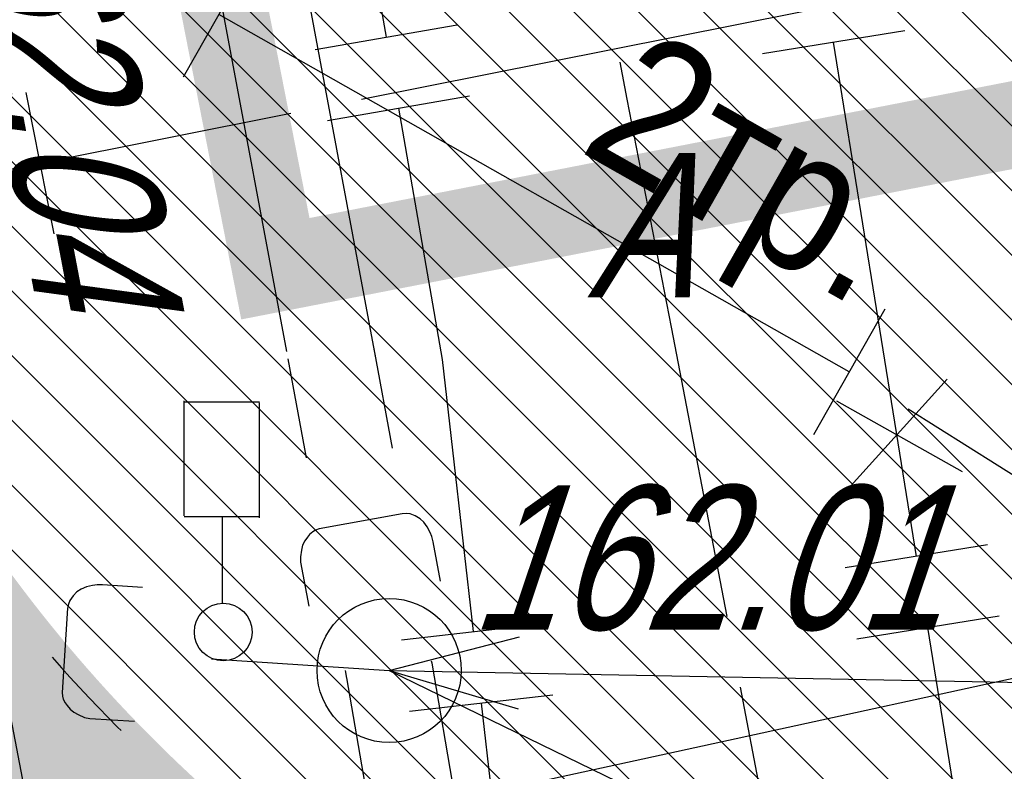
# Model space of a CAD drawing. Header units: millimetres. Extents: x 4385 to 11928, y 17253 to 36963.
# Tile 29 of 256: x 5884.79 to 5891.62, y 18439.44 to 18444.66. Entities that reach past the tile are written whole.
import ezdxf

# ---------------------------------------------------------------- set-up
doc = ezdxf.new("R2010")
doc.units = ezdxf.units.MM
for name, color, linetype, lineweight in [('Геоподоснова_34179-21 от 9.08.21$0$Водопровод', 7, 'Continuous', 25), ('Геоподоснова_34179-21 от 9.08.21$0$Водосток', 7, 'Continuous', 25), ('Геоподоснова_34179-21 от 9.08.21$0$Газопровод', 7, 'Continuous', 25), ('Геоподоснова_34179-21 от 9.08.21$0$Граница улицы', 7, 'Continuous', 25), ('Геоподоснова_34179-21 от 9.08.21$0$Кабель Мосэнерго', 7, 'Continuous', 25), ('Геоподоснова_34179-21 от 9.08.21$0$Канализация самотёчная', 7, 'Continuous', 25), ('Геоподоснова_34179-21 от 9.08.21$0$Колодцы', 7, 'Continuous', 25), ('Геоподоснова_34179-21 от 9.08.21$0$Светофоры', 7, 'Continuous', 25)]:
    doc.layers.add(name, color=color, linetype=linetype, lineweight=lineweight)
doc.layers.add('ГП_граница_аренд_зем_500', color=7, linetype='Continuous', true_color=0x000000)
for name, color, linetype, lineweight, true_color, transparency in [('ГП_дороги_штриховка_сущ', 7, 'Continuous', 0, 0xc8d0d0, 0.6), ('ГП_озел_штриховка_сущ', 7, 'Continuous', 0, 0x829556, 0.6), ('ГП_тротуары_штриховка_сущ', 7, 'Continuous', 0, 0xba8573, 0.6)]:
    doc.layers.add(name, color=color, linetype=linetype, lineweight=lineweight, true_color=true_color, transparency=transparency)
doc.styles.add('Геоподоснова_34179-21 от 9.08.21$0$Style-RUSSIAN_1251', font='RUSSIAN_1251.shx')
doc.styles.add('Геоподоснова_34179-21 от 9.08.21$0$Style-RUSSIAN_1251 I 0.32289', font='RUSSIAN_1251.shx', dxfattribs={"oblique": 18.5})

# ---------------------------------------------------------------- blocks, each defined once
blk = doc.blocks.new('Геоподоснова_34179-21 от 9.08.21$0$KOLOD_3')
at = {"layer": 'Геоподоснова_34179-21 от 9.08.21$0$Колодцы', "color": 7, "linetype": 'Continuous', "lineweight": 25}
blk.add_arc((0, 0), 0.5, 0, 359.999994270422, dxfattribs=at)
blk = doc.blocks.new('Геоподоснова_34179-21 от 9.08.21$0$DORZN1_3')
at = {"layer": 'Геоподоснова_34179-21 от 9.08.21$0$Светофоры', "color": 7, "linetype": 'Continuous', "lineweight": 25}
for p, q in [((-0.2699999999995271, 0.8060000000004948), (-0.2699999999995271, 1.602999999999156)), ((-0.2699999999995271, 1.598000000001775), (0.2520000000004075, 1.598000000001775)), ((0.2520000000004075, 0.7920000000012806), (0.2520000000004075, 1.588999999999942)), ((-0.2699999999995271, 0.8009999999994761), (0.248000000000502, 0.8009999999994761)), ((-0.003999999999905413, 0.2000000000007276), (-0.003999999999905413, 0.8009999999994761))]:
    blk.add_line(p, q, dxfattribs=at)
blk.add_arc((0, 0), 0.2, 0, 359.999994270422, dxfattribs=at)
blk = doc.blocks.new('Геоподоснова_34179-21 от 9.08.21$0$msdElementTypeLineString_105')
at = {"layer": 'Геоподоснова_34179-21 от 9.08.21$0$Граница улицы', "color": 7, "linetype": 'Continuous', "lineweight": 25, "flags": 128}
blk.add_lwpolyline([(2.173515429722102, 3.322581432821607), (2.238972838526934, 3.247452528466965), (2.29821317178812, 3.183218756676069), (2.43084423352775, 3.03940806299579), (2.628518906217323, 2.836869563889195), (2.653601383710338, 2.812582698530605)], dxfattribs=at)
blk = doc.blocks.new('Геоподоснова_34179-21 от 9.08.21$0$msdElementTypeLineString_149')
at = {"layer": 'Геоподоснова_34179-21 от 9.08.21$0$Газопровод', "color": 1, "linetype": 'Continuous', "lineweight": 25}
for p, q in [((24.26746086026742, 7.939432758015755), (24.9366872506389, 8.683315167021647)), ((24.17007705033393, 8.531480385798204), (25.04202183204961, 8.041903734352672)), ((20.82035612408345, 5.034030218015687), (20.37071100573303, 4.140838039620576)), ((20.23331801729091, 4.909972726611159), (21.00670287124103, 4.275070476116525))]:
    blk.add_line(p, q, dxfattribs=at)
blk = doc.blocks.new('Геоподоснова_34179-21 от 9.08.21$0$msdElementTypeLineString_150')
at = {"layer": 'Геоподоснова_34179-21 от 9.08.21$0$Газопровод', "color": 16, "linetype": 'Continuous', "lineweight": 25}
for p, q in [((24.81773046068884, 7.545364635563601), (24.52900000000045, 9.337999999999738)), ((25.31136850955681, 7.62487235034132), (24.32409241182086, 7.465856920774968)), ((25.39087622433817, 7.13123430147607), (24.40360012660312, 6.972218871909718))]:
    blk.add_line(p, q, dxfattribs=at)
at = {"layer": 'Геоподоснова_34179-21 от 9.08.21$0$Газопровод', "color": 16, "linetype": 'Continuous', "lineweight": 25, "flags": 128}
blk.add_lwpolyline([(22.99333621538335, 5.175314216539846), (25.12800000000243, 5.619000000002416), (24.89723817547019, 7.051726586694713)], dxfattribs=at)
blk = doc.blocks.new('Геоподоснова_34179-21 от 9.08.21$0$msdElementTypeMultiLine_4')
at = {"layer": 'Геоподоснова_34179-21 от 9.08.21$0$Газопровод', "color": 16, "linetype": 'Continuous', "lineweight": 25}
blk.add_blockref('Геоподоснова_34179-21 от 9.08.21$0$msdElementTypeLineString_150', (0, 0), dxfattribs=at)
at = {"layer": 'Геоподоснова_34179-21 от 9.08.21$0$Газопровод', "color": 1, "linetype": 'Continuous', "lineweight": 25}
blk.add_blockref('Геоподоснова_34179-21 от 9.08.21$0$msdElementTypeLineString_149', (0.0929999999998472, 0.0930000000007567), dxfattribs=at)
blk = doc.blocks.new('Геоподоснова_34179-21 от 9.08.21$0$msdElementTypeLineString_161')
at = {"layer": 'Геоподоснова_34179-21 от 9.08.21$0$Канализация самотёчная', "color": 16, "linetype": 'Continuous', "lineweight": 25}
blk.add_line((0, 16.64800000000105), (1.465420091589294, 9.060485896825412), dxfattribs=at)
blk = doc.blocks.new('Геоподоснова_34179-21 от 9.08.21$0$msdElementTypeMultiLine_14')
at = {"layer": 'Геоподоснова_34179-21 от 9.08.21$0$Канализация самотёчная', "color": 16, "linetype": 'Continuous', "lineweight": 25}
blk.add_blockref('Геоподоснова_34179-21 от 9.08.21$0$msdElementTypeLineString_161', (0.5060000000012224, 0.5059999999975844), dxfattribs=at)
blk = doc.blocks.new('Геоподоснова_34179-21 от 9.08.21$0$msdElementTypeLineString_163')
at = {"layer": 'Геоподоснова_34179-21 от 9.08.21$0$Водосток', "color": 30, "linetype": 'Continuous', "lineweight": 25}
for p, q in [((0.0007728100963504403, 2.177027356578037), (0.1273711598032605, 1.48857048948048)), ((0.3986533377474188, 0.01330577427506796), (0.4010529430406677, 0.0002564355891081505))]:
    blk.add_line(p, q, dxfattribs=at)
blk = doc.blocks.new('Геоподоснова_34179-21 от 9.08.21$0$msdElementTypeLineString_164')
at = {"layer": 'Геоподоснова_34179-21 от 9.08.21$0$Водосток', "color": 30, "linetype": 'Continuous', "lineweight": 25}
for p, q in [((0.0002271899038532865, 2.217972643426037), (0.1268255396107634, 1.529515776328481)), ((0.3981077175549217, 0.05425106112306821), (0.4079470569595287, 0.0007435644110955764))]:
    blk.add_line(p, q, dxfattribs=at)
blk = doc.blocks.new('Геоподоснова_34179-21 от 9.08.21$0$msdElementTypeMultiLine_15')
at = {"layer": 'Геоподоснова_34179-21 от 9.08.21$0$Водосток', "color": 30, "linetype": 'Continuous', "lineweight": 25, "flags": 128}
blk.add_lwpolyline([(1.226113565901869, 1.085879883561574), (1.175906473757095, 1.358912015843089), (1.166596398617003, 1.396857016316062), (1.154433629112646, 1.424946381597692), (1.13568381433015, 1.463488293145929), (1.110995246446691, 1.496272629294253), (1.08571023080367, 1.519616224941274), (1.051815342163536, 1.539043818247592), (1.016494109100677, 1.553543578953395), (0.9881748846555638, 1.555334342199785), (0.9602706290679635, 1.554868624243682), (0.3849393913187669, 1.449072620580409), (0.3609510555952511, 1.439995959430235), (0.3418900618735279, 1.42949258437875), (0.3195614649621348, 1.411390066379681), (0.30441639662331, 1.3922757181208), (0.2860037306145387, 1.36556219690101), (0.2702622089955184, 1.337007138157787), (0.2625340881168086, 1.302927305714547), (0.2550393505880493, 1.254893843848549), (0.2571659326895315, 1.217960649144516), (0.3131821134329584, 0.9133380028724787)], dxfattribs=at)
at = {"layer": 'Геоподоснова_34179-21 от 9.08.21$0$Водосток', "color": 30, "linetype": 'Continuous', "lineweight": 25}
for name, p in [('Геоподоснова_34179-21 от 9.08.21$0$msdElementTypeLineString_163', (0.7650000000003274, 0.5210000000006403)), ('Геоподоснова_34179-21 от 9.08.21$0$msdElementTypeLineString_164', (0.1680000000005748, 0.4120000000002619))]:
    blk.add_blockref(name, p, dxfattribs=at)
blk = doc.blocks.new('Геоподоснова_34179-21 от 9.08.21$0$msdElementTypeLineString_165')
at = {"layer": 'Геоподоснова_34179-21 от 9.08.21$0$Водосток', "color": 30, "linetype": 'Continuous', "lineweight": 25}
blk.add_line((0.0006382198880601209, 14.85397100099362), (1.153653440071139, 8.166337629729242), dxfattribs=at)
blk = doc.blocks.new('Геоподоснова_34179-21 от 9.08.21$0$msdElementTypeLineString_166')
at = {"layer": 'Геоподоснова_34179-21 от 9.08.21$0$Водосток', "color": 30, "linetype": 'Continuous', "lineweight": 25}
blk.add_line((0.0003617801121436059, 14.88402899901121), (1.155936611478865, 8.181549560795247), dxfattribs=at)
blk = doc.blocks.new('Геоподоснова_34179-21 от 9.08.21$0$msdElementTypeMultiLine_16')
at = {"layer": 'Геоподоснова_34179-21 от 9.08.21$0$Водосток', "color": 30, "linetype": 'Continuous', "lineweight": 25}
for name, p in [('Геоподоснова_34179-21 от 9.08.21$0$msdElementTypeLineString_165', (0.7619999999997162, 0.532999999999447)), ('Геоподоснова_34179-21 от 9.08.21$0$msdElementTypeLineString_166', (0.1710000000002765, 0.4009999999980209))]:
    blk.add_blockref(name, p, dxfattribs=at)
blk = doc.blocks.new('Геоподоснова_34179-21 от 9.08.21$0$msdElementTypeLineString_169')
at = {"layer": 'Геоподоснова_34179-21 от 9.08.21$0$Кабель Мосэнерго', "color": 7, "linetype": 'Continuous', "lineweight": 25}
blk.add_line((12.96040531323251, 3.24238200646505), (12.76759468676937, 4.223617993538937), dxfattribs=at)
blk = doc.blocks.new('Геоподоснова_34179-21 от 9.08.21$0$msdElementTypeMultiLine_19')
at = {"layer": 'Геоподоснова_34179-21 от 9.08.21$0$Кабель Мосэнерго', "color": 7, "linetype": 'Continuous', "lineweight": 25, "flags": 128}
blk.add_lwpolyline([(1.5, 1.5), (12.86400000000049, 3.733000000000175)], dxfattribs=at)
at = {"layer": 'Геоподоснова_34179-21 от 9.08.21$0$Кабель Мосэнерго', "color": 7, "linetype": 'Continuous', "lineweight": 25}
blk.add_blockref('Геоподоснова_34179-21 от 9.08.21$0$msdElementTypeLineString_169', (0, 0), dxfattribs=at)
blk = doc.blocks.new('Геоподоснова_34179-21 от 9.08.21$0$msdElementTypeLineString_171')
at = {"layer": 'Геоподоснова_34179-21 от 9.08.21$0$Газопровод', "color": 16, "linetype": 'Continuous', "lineweight": 25}
for p, q in [((7.658985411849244, 2.353810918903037), (6.671698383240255, 2.194863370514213)), ((7.451000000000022, 0.5), (7.16534189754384, 2.274337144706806))]:
    blk.add_line(p, q, dxfattribs=at)
blk = doc.blocks.new('Геоподоснова_34179-21 от 9.08.21$0$msdElementTypeMultiLine_20')
at = {"layer": 'Геоподоснова_34179-21 от 9.08.21$0$Газопровод', "color": 16, "linetype": 'Continuous', "lineweight": 25}
blk.add_blockref('Геоподоснова_34179-21 от 9.08.21$0$msdElementTypeLineString_171', (0, 0), dxfattribs=at)
blk = doc.blocks.new('Геоподоснова_34179-21 от 9.08.21$0$msdElementTypeLineString_186')
at = {"layer": 'Геоподоснова_34179-21 от 9.08.21$0$Водосток', "color": 30, "linetype": 'Continuous', "lineweight": 25}
blk.add_line((6.893328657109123, 17.77394123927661), (10.21305116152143, 0.000672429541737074), dxfattribs=at)
blk = doc.blocks.new('Геоподоснова_34179-21 от 9.08.21$0$msdElementTypeLineString_187')
at = {"layer": 'Геоподоснова_34179-21 от 9.08.21$0$Водосток', "color": 30, "linetype": 'Continuous', "lineweight": 25}
blk.add_line((6.854081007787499, 17.82255900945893), (10.18294883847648, 0.0003275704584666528), dxfattribs=at)
blk = doc.blocks.new('Геоподоснова_34179-21 от 9.08.21$0$msdElementTypeMultiLine_31')
at = {"layer": 'Геоподоснова_34179-21 от 9.08.21$0$Водосток', "color": 30, "linetype": 'Continuous', "lineweight": 25}
for name, p in [('Геоподоснова_34179-21 от 9.08.21$0$msdElementTypeLineString_186', (0.7600000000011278, 0.4510000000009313)), ('Геоподоснова_34179-21 от 9.08.21$0$msdElementTypeLineString_187', (0.1739999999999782, 0.4819999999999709))]:
    blk.add_blockref(name, p, dxfattribs=at)
blk = doc.blocks.new('Геоподоснова_34179-21 от 9.08.21$0$msdElementTypeLineString_210')
at = {"layer": 'Геоподоснова_34179-21 от 9.08.21$0$Кабель Мосэнерго', "color": 7, "linetype": 'Continuous', "lineweight": 25}
for p, q in [((1.747729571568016, 4.415884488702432), (1.254270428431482, 3.546115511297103)), ((6.120729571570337, 1.934884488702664), (5.627270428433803, 1.065115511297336))]:
    blk.add_line(p, q, dxfattribs=at)
blk = doc.blocks.new('Геоподоснова_34179-21 от 9.08.21$0$msdElementTypeMultiLine_48')
at = {"layer": 'Геоподоснова_34179-21 от 9.08.21$0$Кабель Мосэнерго', "color": 7, "linetype": 'Continuous', "lineweight": 25, "flags": 128}
blk.add_lwpolyline([(5.874000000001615, 1.5), (1.500999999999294, 3.980999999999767)], dxfattribs=at)
at = {"layer": 'Геоподоснова_34179-21 от 9.08.21$0$Кабель Мосэнерго', "color": 7, "linetype": 'Continuous', "lineweight": 25}
blk.add_blockref('Геоподоснова_34179-21 от 9.08.21$0$msdElementTypeLineString_210', (0, 0), dxfattribs=at)
blk = doc.blocks.new('Геоподоснова_34179-21 от 9.08.21$0$msdElementTypeLineString_230')
at = {"layer": 'Геоподоснова_34179-21 от 9.08.21$0$Водосток', "color": 30, "linetype": 'Continuous', "lineweight": 25}
for p, q in [((11.37687546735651, 11.60116279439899), (12.60799999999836, 11.52000000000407)), ((12.60799999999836, 11.52000000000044), (15.62797859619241, 10.05190375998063))]:
    blk.add_line(p, q, dxfattribs=at)
blk = doc.blocks.new('Геоподоснова_34179-21 от 9.08.21$0$msdElementTypeLineString_231')
at = {"layer": 'Геоподоснова_34179-21 от 9.08.21$0$Водосток', "color": 30, "linetype": 'Continuous', "lineweight": 25, "flags": 128}
blk.add_lwpolyline([(11.3647055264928, 12.56193860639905), (11.08769686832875, 12.58020060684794), (11.04862739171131, 12.58047729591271), (11.01841340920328, 12.57557212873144), (10.97645097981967, 12.56684349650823), (10.93861446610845, 12.5509458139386), (10.90978435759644, 12.53215538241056), (10.8826399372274, 12.50405777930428), (10.85992327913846, 12.47336924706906), (10.85124439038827, 12.44635328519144), (10.84485485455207, 12.41918642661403), (10.80637330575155, 11.83547588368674), (10.8092919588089, 11.80999437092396), (10.8148017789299, 11.78894005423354), (10.82687774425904, 11.76285483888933), (10.84169578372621, 11.74348586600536), (10.86307999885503, 11.71908599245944), (10.88690441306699, 11.6968242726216), (10.91804957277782, 11.68097694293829), (10.96277974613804, 11.66193498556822), (10.99910718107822, 11.65494208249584), (11.30816644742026, 11.63456712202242)], dxfattribs=at)
blk = doc.blocks.new('Геоподоснова_34179-21 от 9.08.21$0$msdElementTypeMultiLine_68')
at = {"layer": 'Геоподоснова_34179-21 от 9.08.21$0$Водосток', "color": 30, "linetype": 'Continuous', "lineweight": 25}
for name, p in [('Геоподоснова_34179-21 от 9.08.21$0$msdElementTypeLineString_231', (0, 0)), ('Геоподоснова_34179-21 от 9.08.21$0$msdElementTypeLineString_230', (0.4670000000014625, 0.467000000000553))]:
    blk.add_blockref(name, p, dxfattribs=at)
blk = doc.blocks.new('Геоподоснова_34179-21 от 9.08.21$0$msdElementTypeLineString_246')
at = {"layer": 'Геоподоснова_34179-21 от 9.08.21$0$Водопровод', "color": 7, "linetype": 'Continuous', "lineweight": 25}
blk.add_line((0, 0), (36.1121971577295, 7.869312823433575), dxfattribs=at)
blk = doc.blocks.new('Геоподоснова_34179-21 от 9.08.21$0$msdElementTypeMultiLine_77')
at = {"layer": 'Геоподоснова_34179-21 от 9.08.21$0$Водопровод', "color": 7, "linetype": 'Continuous', "lineweight": 25}
blk.add_blockref('Геоподоснова_34179-21 от 9.08.21$0$msdElementTypeLineString_246', (0.5, 0.5), dxfattribs=at)
blk = doc.blocks.new('Геоподоснова_34179-21 от 9.08.21$0$msdElementTypeLineString_261')
at = {"layer": 'Геоподоснова_34179-21 от 9.08.21$0$Газопровод', "color": 16, "linetype": 'Continuous', "lineweight": 25}
for p, q in [((0.5, 17.58199999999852), (0.7149998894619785, 15.69521140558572)), ((0.2182147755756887, 15.6386026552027), (1.211785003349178, 15.75182015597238)), ((0.2748235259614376, 15.14181754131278), (1.268393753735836, 15.25503504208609)), ((0.7716086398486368, 15.19842629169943), (1.201608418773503, 11.42484910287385))]:
    blk.add_line(p, q, dxfattribs=at)
blk = doc.blocks.new('Геоподоснова_34179-21 от 9.08.21$0$msdElementTypeMultiLine_93')
at = {"layer": 'Геоподоснова_34179-21 от 9.08.21$0$Газопровод', "color": 16, "linetype": 'Continuous', "lineweight": 25}
blk.add_blockref('Геоподоснова_34179-21 от 9.08.21$0$msdElementTypeLineString_261', (0, 0), dxfattribs=at)
blk = doc.blocks.new('Геоподоснова_34179-21 от 9.08.21$0$msdElementTypeLineString_529')
at = {"layer": 'Геоподоснова_34179-21 от 9.08.21$0$Газопровод', "color": 16, "linetype": 'Continuous', "lineweight": 25}
for p, q in [((9.153994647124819, 6.22306785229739), (9.759013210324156, 2.736115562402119)), ((9.266373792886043, 2.650638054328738), (10.25165262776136, 2.821593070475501)), ((9.351851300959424, 2.157998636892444), (10.33713013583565, 2.328953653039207)), ((9.844490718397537, 2.243476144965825), (10.14699999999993, 0.5))]:
    blk.add_line(p, q, dxfattribs=at)
blk = doc.blocks.new('Геоподоснова_34179-21 от 9.08.21$0$msdElementTypeMultiLine_324')
at = {"layer": 'Геоподоснова_34179-21 от 9.08.21$0$Газопровод', "color": 16, "linetype": 'Continuous', "lineweight": 25}
blk.add_blockref('Геоподоснова_34179-21 от 9.08.21$0$msdElementTypeLineString_529', (0, 0), dxfattribs=at)
blk = doc.blocks.new('Геоподоснова_34179-21 от 9.08.21$0$msdElementTypeTextNode_21')
at = {"layer": 'Геоподоснова_34179-21 от 9.08.21$0$Кабель Мосэнерго', "color": 7, "linetype": 'Continuous', "lineweight": 25, "style": 'Геоподоснова_34179-21 от 9.08.21$0$Style-RUSSIAN_1251', "width": 0.8999982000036}
blk.add_text('2тр.', height=1.000002, rotation=330.4318055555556, dxfattribs=at).set_placement((0, 0))
blk = doc.blocks.new('Геоподоснова_34179-21 от 9.08.21$0$DIMTXT_3')
at = {"layer": 'Геоподоснова_34179-21 от 9.08.21$0$Водосток', "color": 30, "linetype": 'Continuous', "lineweight": 25}
for q in [(0.904556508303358, 0.2329759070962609), (0.8951231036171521, -0.2669360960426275)]:
    blk.add_line((0, 0), q, dxfattribs=at)
at = {"layer": 'Геоподоснова_34179-21 от 9.08.21$0$Водосток', "color": 30, "linetype": 'Continuous', "lineweight": 25, "flags": 128}
blk.add_lwpolyline([(0, 0), (13.96984984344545, -0.2636128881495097), (21.34812765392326, 1.186207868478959)], dxfattribs=at)
blk = doc.blocks.new('Геоподоснова_34179-21 от 9.08.21')
at = {"layer": 'Геоподоснова_34179-21 от 9.08.21$0$Кабель Мосэнерго', "color": 10, "linetype": 'Continuous', "lineweight": 25}
for p, q in [((5887.163442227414, 18444.10700506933), (5890.639603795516, 18444.79961147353)), ((5884.935, 18443.663), (5886.673080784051, 18444.00930320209)), ((5889.313, 18442.524), (5889.697443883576, 18440.51803150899)), ((5892.437, 18441.024), (5890.956092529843, 18441.95642322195)), ((5889.791556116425, 18440.02696849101), (5890.176, 18438.021))]:
    blk.add_line(p, q, dxfattribs=at)
at = {"layer": 'Геоподоснова_34179-21 от 9.08.21$0$Кабель Мосэнерго', "color": 10, "linetype": 'Continuous', "lineweight": 25, "flags": 128}
blk.add_lwpolyline([(5888.955336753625, 18444.36367888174), (5889.005, 18444.107), (5889.313, 18442.524)], dxfattribs=at)
at = {"layer": 'Геоподоснова_34179-21 от 9.08.21$0$Водопровод', "color": 7, "linetype": 'Continuous', "lineweight": 25}
blk.add_blockref('Геоподоснова_34179-21 от 9.08.21$0$msdElementTypeMultiLine_77', (5881.029, 18437.378), dxfattribs=at)
at = {"layer": 'Геоподоснова_34179-21 от 9.08.21$0$Водосток', "color": 30, "linetype": 'Continuous', "lineweight": 25}
for name, p in [('Геоподоснова_34179-21 от 9.08.21$0$msdElementTypeMultiLine_31', (5876.287, 18441.873)), ('Геоподоснова_34179-21 от 9.08.21$0$msdElementTypeMultiLine_15', (5886.485, 18439.676)), ('Геоподоснова_34179-21 от 9.08.21$0$DIMTXT_3', (5887.356, 18440.143)), ('Геоподоснова_34179-21 от 9.08.21$0$msdElementTypeMultiLine_68', (5874.281, 18428.156)), ('Геоподоснова_34179-21 от 9.08.21$0$msdElementTypeMultiLine_16', (5886.889, 18424.807))]:
    blk.add_blockref(name, p, dxfattribs=at)
at = {"layer": 'Геоподоснова_34179-21 от 9.08.21$0$Газопровод', "color": 1, "linetype": 'Continuous', "lineweight": 25}
for name, p in [('Геоподоснова_34179-21 от 9.08.21$0$msdElementTypeMultiLine_324', (5877.576, 18441.8)), ('Геоподоснова_34179-21 от 9.08.21$0$msdElementTypeMultiLine_20', (5883.274, 18442.227)), ('Геоподоснова_34179-21 от 9.08.21$0$msdElementTypeMultiLine_4', (5866.196, 18433.389)), ('Геоподоснова_34179-21 от 9.08.21$0$msdElementTypeMultiLine_93', (5887.223, 18424.718))]:
    blk.add_blockref(name, p, dxfattribs=at)
at = {"layer": 'Геоподоснова_34179-21 от 9.08.21$0$Граница улицы', "color": 7, "linetype": 'Continuous', "lineweight": 25}
blk.add_blockref('Геоподоснова_34179-21 от 9.08.21$0$msdElementTypeLineString_105', (5882.844, 18436.913), dxfattribs=at)
at = {"layer": 'Геоподоснова_34179-21 от 9.08.21$0$Кабель Мосэнерго', "color": 7, "linetype": 'Continuous', "lineweight": 25}
for name, p in [('Геоподоснова_34179-21 от 9.08.21$0$msdElementTypeMultiLine_48', (5884.673, 18440.714)), ('Геоподоснова_34179-21 от 9.08.21$0$msdElementTypeTextNode_21', (5888.66, 18443.754)), ('Геоподоснова_34179-21 от 9.08.21$0$msdElementTypeMultiLine_19', (5872.071, 18439.93))]:
    blk.add_blockref(name, p, dxfattribs=at)
at = {"layer": 'Геоподоснова_34179-21 от 9.08.21$0$Канализация самотёчная', "color": 16, "linetype": 'Continuous', "lineweight": 25}
blk.add_blockref('Геоподоснова_34179-21 от 9.08.21$0$msdElementTypeMultiLine_14', (5883.916, 18424.256), dxfattribs=at)
at = {"layer": 'Геоподоснова_34179-21 от 9.08.21$0$Колодцы', "color": 7, "linetype": 'Continuous', "lineweight": 25}
blk.add_blockref('Геоподоснова_34179-21 от 9.08.21$0$KOLOD_3', (5887.356, 18440.143), dxfattribs=at)
at = {"layer": 'Геоподоснова_34179-21 от 9.08.21$0$Светофоры', "color": 7, "linetype": 'Continuous', "lineweight": 25}
blk.add_blockref('Геоподоснова_34179-21 от 9.08.21$0$DORZN1_3', (5886.205, 18440.41), dxfattribs=at)
at = {"layer": 'Геоподоснова_34179-21 от 9.08.21$0$Граница улицы', "color": 7, "linetype": 'Continuous', "lineweight": 25, "style": 'Геоподоснова_34179-21 от 9.08.21$0$Style-RUSSIAN_1251 I 0.32289', "oblique": 18.5, "width": 0.7999964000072}
blk.add_text('А', height=1.000002, dxfattribs=at).set_placement((5888.73, 18442.733))
at = {"layer": 'Геоподоснова_34179-21 от 9.08.21$0$Колодцы', "color": 7, "linetype": 'Continuous', "lineweight": 25, "style": 'Геоподоснова_34179-21 от 9.08.21$0$Style-RUSSIAN_1251 I 0.32289', "oblique": 18.5, "width": 0.7999964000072}
blk.add_text('162.04', height=1.000002, rotation=280.7755055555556, dxfattribs=at).set_placement((5884.305, 18445.857))
blk.add_text('162.01', height=1.000002, dxfattribs=at).set_placement((5887.915, 18440.427))

msp = doc.modelspace()

# ---------------------------------------------------------------- hatches: boundary and pattern name
at = {"layer": 'ГП_дороги_штриховка_сущ'}
h = msp.add_hatch(color=256, dxfattribs=at)
h.dxf.hatch_style = 1
edge = h.paths.add_edge_path()
edge.add_line((5925.766007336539, 18433.85471801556), (5941.944407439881, 18436.97250290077))
edge.add_line((5941.944407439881, 18436.97250290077), (5953.857090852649, 18439.64603199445))
edge.add_line((5953.857090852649, 18439.64603199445), (5952.850224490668, 18448.59530455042))
edge.add_line((5952.850224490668, 18448.59530455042), (5934.390615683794, 18444.91647354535))
edge.add_line((5934.390615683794, 18444.91647354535), (5923.776611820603, 18442.89234689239))
edge.add_line((5923.776611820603, 18442.89234689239), (5913.765417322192, 18440.87074801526))
edge.add_arc((6024.750544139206, 17851.7011360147), 599.5319258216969, 100.6681070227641, 101.5278222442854)
edge.add_line((5904.937834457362, 18439.13917077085), (5895.220814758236, 18437.0543672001))
edge.add_arc((5892.782008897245, 18446.91869997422), 10.16134022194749, 258.729008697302, 283.8870294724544, ccw=False)
edge.add_arc((5892.507028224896, 18446.21902337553), 9.422350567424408, 228.1226072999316, 259.5373355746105, ccw=False)
edge.add_arc((5892.852871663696, 18446.80383196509), 10.08952334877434, 191.3977827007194, 228.8771976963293, ccw=False)
edge.add_line((5882.96232559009, 18444.80994636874), (5882.853695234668, 18445.35738225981))
edge.add_line((5882.853695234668, 18445.35738225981), (5880.703917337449, 18455.60106800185))
edge.add_line((5880.703917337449, 18455.60106800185), (5876.365058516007, 18478.05646172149))
edge.add_arc((5883.236338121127, 18479.41021967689), 7.003366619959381, 102.0895942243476, 191.1454913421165, ccw=False)
edge.add_line((5881.769546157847, 18486.25826066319), (5885.610682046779, 18487.02475361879))
edge.add_line((5885.610682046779, 18487.02475361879), (5884.57588426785, 18492.32745456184))
edge.add_line((5884.57588426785, 18492.32745456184), (5880.724882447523, 18491.73095276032))
edge.add_arc((5879.837388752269, 18497.31752650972), 5.656628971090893, 253.3212501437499, 279.0266847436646, ccw=False)
edge.add_arc((5879.96804869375, 18499.31251207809), 7.618332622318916, 187.5256953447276, 256.6880460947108, ccw=False)
edge.add_line((5872.415338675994, 18498.31473287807), (5871.095410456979, 18505.1738638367))
edge.add_line((5871.095410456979, 18505.1738638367), (5870.760178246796, 18506.85724349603))
edge.add_line((5870.760178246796, 18506.85724349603), (5869.69800406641, 18512.37693141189))
edge.add_line((5869.69800406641, 18512.37693141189), (5868.24794000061, 18519.80574001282))
edge.add_line((5868.24794000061, 18519.80574001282), (5866.912738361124, 18526.80066644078))
edge.add_line((5866.912738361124, 18526.80066644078), (5865.765081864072, 18532.81307121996))
edge.add_line((5865.765081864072, 18532.81307121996), (5864.661229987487, 18538.59598998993))
edge.add_line((5864.661229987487, 18538.59598998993), (5864.202, 18540.87))
edge.add_line((5864.202, 18540.87), (5863.494711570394, 18545.37216794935))
edge.add_line((5863.494711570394, 18545.37216794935), (5863.315800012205, 18545.34371999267))
edge.add_line((5863.315800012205, 18545.34371999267), (5861.850994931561, 18553.05291139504))
edge.add_line((5861.850994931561, 18553.05291139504), (5861.149059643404, 18556.72740920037))
edge.add_line((5861.149059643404, 18556.72740920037), (5860.107098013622, 18562.17003480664))
edge.add_line((5860.107098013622, 18562.17003480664), (5859.425512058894, 18565.73025916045))
edge.add_line((5859.425512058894, 18565.73025916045), (5858.515096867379, 18570.47691046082))
edge.add_line((5858.515096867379, 18570.47691046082), (5857.596795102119, 18575.22204371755))
edge.add_line((5857.596795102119, 18575.22204371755), (5848.554342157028, 18573.25136574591))
edge.add_line((5848.554342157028, 18573.25136574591), (5849.501822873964, 18568.47746310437))
edge.add_line((5849.501822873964, 18568.47746310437), (5850.898639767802, 18561.31184942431))
edge.add_line((5850.898639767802, 18561.31184942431), (5851.94941743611, 18555.82783771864))
edge.add_line((5851.94941743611, 18555.82783771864), (5853.772143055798, 18546.31502741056))
edge.add_line((5853.772143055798, 18546.31502741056), (5855.078385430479, 18540.22973787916))
edge.add_line((5855.078385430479, 18540.22973787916), (5856.364847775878, 18533.98039272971))
edge.add_line((5856.364847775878, 18533.98039272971), (5857.602739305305, 18527.57105672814))
edge.add_line((5857.602739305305, 18527.57105672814), (5860.173226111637, 18514.26204367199))
edge.add_line((5860.173226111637, 18514.26204367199), (5861.260577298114, 18508.63214918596))
edge.add_line((5861.260577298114, 18508.63214918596), (5867.474117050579, 18476.42769033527))
edge.add_line((5867.474117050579, 18476.42769033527), (5871.803417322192, 18453.89274801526))
edge.add_line((5871.803417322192, 18453.89274801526), (5874.128417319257, 18441.59074803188))
edge.add_arc((5866.633638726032, 18439.79263218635), 7.70745916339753, -71.14644429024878, 13.491171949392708, ccw=False)
edge.add_line((5869.124307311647, 18432.4986965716), (5871.447177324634, 18422.92545802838))
edge.add_arc((5869.26949173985, 18415.81636899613), 7.435150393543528, 51.976444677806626, 72.96890907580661, ccw=False)
edge.add_line((5873.849435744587, 18421.67346505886), (5887.341245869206, 18424.70333949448))
edge.add_arc((5895.499807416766, 18415.12954127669), 12.57854279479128, 101.5761078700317, 130.4368411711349, ccw=False)
edge.add_line((5892.975678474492, 18427.45222409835), (5897.67861671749, 18428.41555511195))
edge.add_line((5897.67861671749, 18428.41555511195), (5906.564645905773, 18430.17322645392))
edge.add_arc((6084.692591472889, 17553.03520257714), 895.0422771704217, 100.22785601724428, 101.47943712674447, ccw=False)
at = {"layer": 'ГП_озел_штриховка_сущ'}
h = msp.add_hatch(dxfattribs=at)
h.set_pattern_fill('ANSI31', color=256, scale=0.1)
h.set_pattern_definition([(45, (0, 0), (-0.2245064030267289, 0.2245064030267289), [])])
h.paths.add_polyline_path([(5902.584131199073, 18448.04582625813), (5903.805560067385, 18441.82137999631), (5922.606469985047, 18445.51070000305), (5934.69505489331, 18448.02647352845), (5951.702, 18451.333), (5954.182651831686, 18451.81525972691), (5952.934824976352, 18458.09075304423)])
edge = h.paths.add_edge_path()
edge.add_line((5900.209603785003, 18448.75172832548), (5901.643, 18441.364))
edge.add_line((5901.643, 18441.364), (5896.222232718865, 18440.13665647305))
edge.add_arc((5895.780581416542, 18442.08728307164), 2.000000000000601, 190.8753704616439, 282.75753207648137, ccw=False)
edge.add_line((5893.816501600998, 18441.70993644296), (5886.891000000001, 18477.757))
edge.add_line((5886.891000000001, 18477.757), (5887.390029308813, 18477.84868940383))
edge.add_line((5887.390029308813, 18477.84868940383), (5893.329999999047, 18447.41000000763))
edge.add_line((5893.329999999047, 18447.41000000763), (5900.209603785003, 18448.75172832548))
edge = h.paths.add_edge_path()
edge.add_line((5882.844277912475, 18445.34763424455), (5889.481909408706, 18446.85143721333))
edge.add_line((5889.481909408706, 18446.85143721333), (5885.703216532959, 18466.31148506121))
edge.add_line((5885.703216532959, 18466.31148506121), (5882.738339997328, 18481.6154117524))
edge.add_line((5882.738339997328, 18481.6154117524), (5881.942272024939, 18486.2501951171))
edge.add_arc((5883.260368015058, 18479.34855317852), 7.02638160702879, 100.8123143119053, 190.6773868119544)
edge.add_line((5876.355641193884, 18478.04671370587), (5880.694500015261, 18455.59131998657))
edge.add_line((5880.694500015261, 18455.59131998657), (5882.844277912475, 18445.34763424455))
h.paths.add_polyline_path([(6035.023740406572, 18508.02686111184), (6039.213202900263, 18503.57388318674), (6057.801, 18521.457), (6053.794568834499, 18525.67355644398)])
h.paths.add_polyline_path([(6033.060823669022, 18497.65474624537), (6028.821727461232, 18502.19626960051), (6016.611617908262, 18490.7173897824), (6020.90129093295, 18485.95619244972)])
at = {"layer": 'ГП_тротуары_штриховка_сущ'}
h = msp.add_hatch(dxfattribs=at)
h.set_pattern_fill('ANSI31', color=256, scale=0.1, angle=90)
h.set_pattern_definition([(135, (0, 0), (-0.2245064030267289, -0.2245064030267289), [])])
edge = h.paths.add_edge_path()
edge.add_line((5886.891000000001, 18477.757), (5887.390029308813, 18477.84868940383))
edge.add_line((5887.390029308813, 18477.84868940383), (5886.947468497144, 18480.11654084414))
edge.add_line((5886.947468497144, 18480.11654084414), (5886.504, 18480.03))
edge.add_line((5886.504, 18480.03), (5885.216103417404, 18486.8906327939))
edge.add_line((5885.216103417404, 18486.8906327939), (5882.61866430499, 18486.41013930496))
edge.add_line((5882.61866430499, 18486.41013930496), (5881.943227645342, 18486.24463140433))
edge.add_line((5881.943227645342, 18486.24463140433), (5882.738339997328, 18481.6154117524))
edge.add_line((5882.738339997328, 18481.6154117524), (5885.703216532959, 18466.31148506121))
edge.add_line((5885.703216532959, 18466.31148506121), (5889.481909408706, 18446.85143721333))
edge.add_line((5889.481909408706, 18446.85143721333), (5882.844277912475, 18445.34763424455))
edge.add_line((5882.844277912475, 18445.34763424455), (5882.952908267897, 18444.80019835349))
edge.add_arc((5892.761656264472, 18446.74659572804), 9.999999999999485, 191.2236788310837, 248.7159166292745)
edge.add_arc((5892.761656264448, 18446.74659572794), 9.9999999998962, 248.7159166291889, 258.5641313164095)
edge.add_arc((5892.771935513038, 18446.93985054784), 10.19149538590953, 258.7229038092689, 283.848918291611)
edge.add_line((5895.211397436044, 18437.04461918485), (5904.928417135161, 18439.1294227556))
edge.add_arc((6024.74112682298, 17851.6913879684), 599.531925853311, 100.67060527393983, 101.52782224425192, ccw=False)
edge.add_line((5913.730310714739, 18440.85616018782), (5913.806601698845, 18440.871218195))
edge.add_line((5913.806601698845, 18440.871218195), (5923.76719449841, 18442.88259887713))
edge.add_line((5923.76719449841, 18442.88259887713), (5930.571018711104, 18444.18011130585))
edge.add_line((5930.571018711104, 18444.18011130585), (5947.658172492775, 18447.55270490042))
edge.add_line((5947.658172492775, 18447.55270490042), (5953.961999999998, 18448.809))
edge.add_arc((5951.626116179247, 18456.70077114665), 8.230212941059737, 286.4882167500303, 295.9481070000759)
edge.add_arc((5952.482336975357, 18455.2745609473), 6.574750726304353, 294.6769238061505, 308.8087058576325)
edge.add_arc((5953.727969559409, 18453.96682587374), 4.777430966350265, 306.9966973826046, 311.3935709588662)
edge.add_arc((5956.205230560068, 18451.39492417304), 1.220239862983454, 303.9637135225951, 321.1614483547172)
edge.add_arc((5955.716366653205, 18451.64812983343), 1.76321058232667, 324.7172134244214, 340.5192496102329)
edge.add_arc((5956.205230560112, 18451.39492417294), 1.220239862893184, 344.0750146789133, 360.168186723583)
edge.add_arc((5945.934440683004, 18451.36477508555), 11.49107399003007, 0.1681867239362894, 12.09666951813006)
edge.add_line((5957.170360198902, 18453.77286438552), (5956.453, 18457.12))
edge.add_line((5956.453, 18457.12), (5976.513, 18463.101))
edge.add_line((5976.513, 18463.101), (5978.933510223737, 18464.10524263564))
edge.add_line((5978.933510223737, 18464.10524263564), (5900.209603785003, 18448.75172832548))
edge.add_line((5900.209603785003, 18448.75172832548), (5901.643, 18441.364))
edge.add_line((5901.643, 18441.364), (5896.222232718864, 18440.13665647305))
edge.add_arc((5895.780581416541, 18442.08728307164), 2.000000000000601, 190.8753704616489, 282.75753207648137, ccw=False)
edge.add_line((5893.816501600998, 18441.70993644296), (5886.891000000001, 18477.757))
h.paths.add_polyline_path([(5922.606469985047, 18445.51070000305), (5903.805560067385, 18441.82137999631), (5902.584131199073, 18448.04582625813), (5952.934824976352, 18458.09075304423), (5954.182651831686, 18451.81525972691), (5951.702, 18451.333), (5934.69505489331, 18448.02647352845)], flags=16)
edge = h.paths.add_edge_path()
edge.add_line((6028.487276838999, 18489.57991058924), (6025.899536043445, 18490.73903945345))
edge.add_line((6025.899536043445, 18490.73903945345), (6025.882961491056, 18490.74900334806))
edge.add_line((6025.882961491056, 18490.74900334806), (6020.90129093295, 18485.95619244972))
edge.add_line((6020.90129093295, 18485.95619244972), (6016.611617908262, 18490.7173897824))
edge.add_line((6016.611617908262, 18490.7173897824), (6020.557047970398, 18494.4265389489))
edge.add_line((6020.557047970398, 18494.4265389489), (6028.826455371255, 18502.20071436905))
edge.add_line((6028.826455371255, 18502.20071436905), (6028.107868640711, 18502.97169154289))
edge.add_line((6028.107868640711, 18502.97169154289), (6028.099979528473, 18502.98014732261))
edge.add_line((6028.099979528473, 18502.98014732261), (5997.670345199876, 18474.42713594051))
edge.add_line((5997.670345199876, 18474.42713594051), (5998.158348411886, 18473.9056278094))
edge.add_line((5998.158348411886, 18473.9056278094), (6001.253, 18475.867))
edge.add_line((6001.253, 18475.867), (6015.714219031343, 18487.69310339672))
edge.add_line((6015.714219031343, 18487.69310339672), (6020.356640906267, 18483.95755412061))
edge.add_arc((6021.371210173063, 18485.49998518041), 1.846197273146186, 236.6641671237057, 311.6894727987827)
edge.add_arc((6005.613131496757, 18505.32647239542), 27.16950138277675, 308.6957865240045, 315.1526897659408)
edge.add_line((6024.876, 18486.166), (6028.487276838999, 18489.57991058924))

# ---------------------------------------------------------------- linework, layer by layer
at = {"layer": 'ГП_граница_аренд_зем_500', "color": 190, "true_color": 0x9933ff, "const_width": 0.6}
msp.add_lwpolyline([(5892.849640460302, 18716.54414438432), (6024.877464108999, 18575.86047736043), (6064.881382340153, 18533.23750642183), (5990.170975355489, 18463.13629825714), (5886.566848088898, 18442.9303973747), (5839.298800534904, 18683.87653896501)], close=True, dxfattribs=at)

# ---------------------------------------------------------------- block references
msp.add_blockref('Геоподоснова_34179-21 от 9.08.21', (0, 0))

doc.saveas('drawing.dxf')
